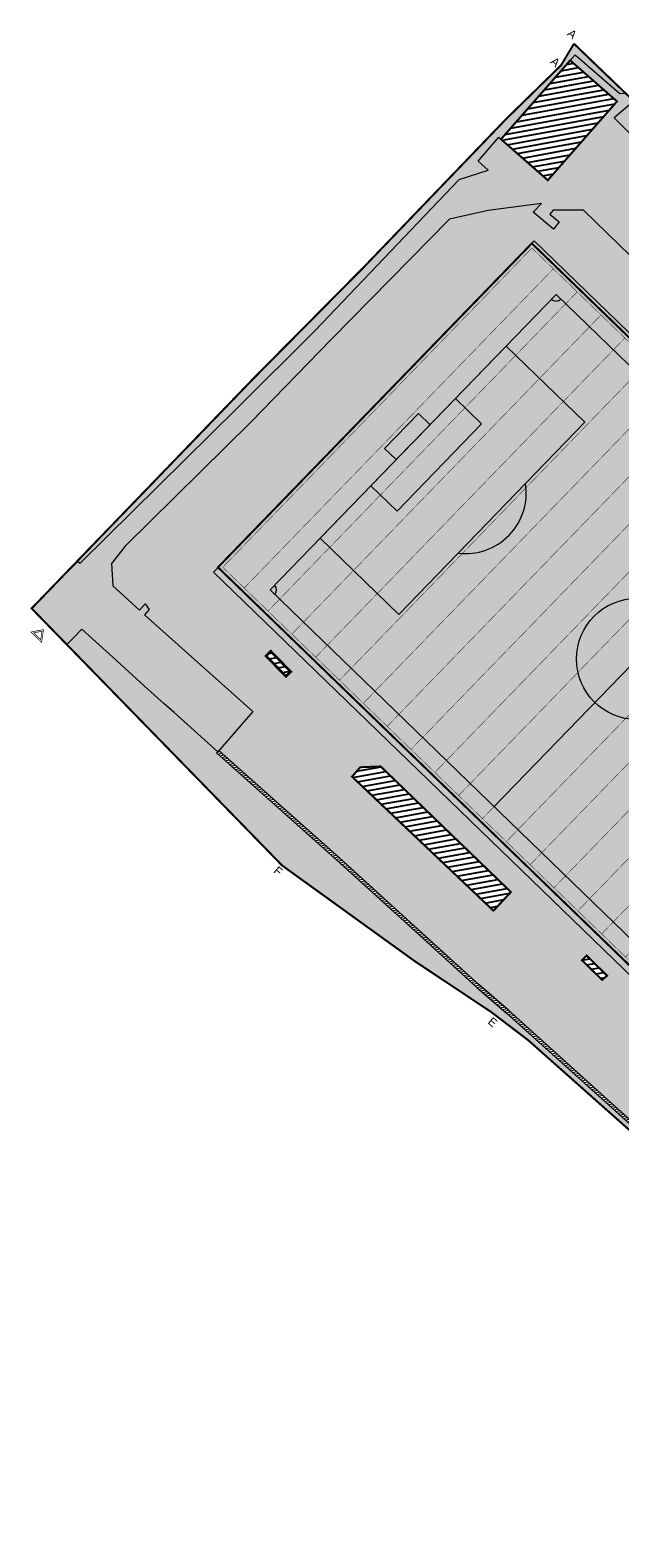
# Model space of a CAD drawing. Header units: metres. Extents: x 7426999 to 7429100, y 5539936 to 5541998.
# Tile 1 of 5: x 7427172 to 7427261, y 5541228 to 5541456. Entities that reach past the tile are written whole.
import ezdxf

# ---------------------------------------------------------------- set-up
doc = ezdxf.new("R2010")
doc.units = ezdxf.units.M
doc.linetypes.add('DASHED', pattern=[0.75, 0.5, -0.25])
doc.linetypes.add('DASHED2', pattern=[0.375, 0.25, -0.125])
doc.layers.get('0').update_dxf_attribs({"linetype": 'CONTINUOUS'})
for name, color, linetype, lineweight in [('__OPISY', 7, 'CONTINUOUS', 5), ('_PZT_NAWIERZCHNIE_L', 7, 'CONTINUOUS', 9), ('A_boisko_L', 67, 'CONTINUOUS', 9), ('A_drenaż', 6, 'CONTINUOUS', 9), ('A_granica terenu do wniosku o ULICP', 151, 'DASHED2', 40), ('A_mur oporowy', 2, 'CONTINUOUS', 9), ('A_teren podlegający przekształceniu', 1, 'DASHED2', 70), ('A_WYMIAROWANIE_drenaż', 4, 'CONTINUOUS', 0)]:
    doc.layers.add(name, color=color, linetype=linetype, lineweight=lineweight)
for name, color, linetype, lineweight, transparency in [('A_boisko_H', 67, 'CONTINUOUS', 9, 0.5), ('A_chodniki_H', 253, 'CONTINUOUS', 9, 0.5), ('A_tereny zielone', 63, 'CONTINUOUS', 9, 0.7)]:
    doc.layers.add(name, color=color, linetype=linetype, lineweight=lineweight, transparency=transparency)
doc.layers.add('A_inne obiekty infrastruktury boiska', color=33, linetype='CONTINUOUS')
doc.styles.add('Arial', font='arial.ttf')
pattern_1 = [(10.3329, (7427118.9615, 5541381.5784), (-0.1423725, 0.780877), [])]

# ---------------------------------------------------------------- blocks, each defined once
blk = doc.blocks.new('boisko 110x68')
at = {"linetype": 'DASHED', "ltscale": 5}
blk.add_lwpolyline([(0, 0), (110, 0), (110, 68), (0, 68)], close=True, dxfattribs=at)
for points in [[(8, 3), (102, 3), (102, 65), (8, 65)], [(24.5, 54.17), (8, 54.17), (8, 13.85), (24.5, 13.85)], [(85.5, 54.16), (102, 54.16), (102, 13.84), (85.5, 13.84)], [(8, 43.17), (13.5, 43.17), (13.5, 24.85), (8, 24.85)], [(102, 43.16), (96.5, 43.16), (96.5, 24.84), (102, 24.84)], [(5.56, 30.35), (8, 30.35), (8, 37.67), (5.56, 37.67)], [(104.44, 30.34), (102, 30.34), (102, 37.66), (104.44, 37.66)]]:
    blk.add_lwpolyline(points, close=True)
blk.add_lwpolyline([(55, 2.94), (55, 65)])
for points in [[(24.5, 41.32), (24.5, 26.7, 0.499146)], [(85.5, 41.31), (85.5, 26.69, -0.499146)]]:
    blk.add_lwpolyline(points, format="xyb", close=True)
blk.add_circle((55, 34.01), 9.15)
for centre, start, end in [((8, 65), 270, 0), ((102, 65), 180, 270), ((8, 3), 0, 90), ((102, 3), 90, 180)]:
    blk.add_arc(centre, 0.982, start, end)
blk = doc.blocks.new('bosiko 110x68')
at = {"layer": 'A_drenaż', "const_width": 0.06}
blk.add_lwpolyline([(0.5, 0.5), (109.5, 0.5), (109.5, 67.5), (0.5, 67.5)], close=True, dxfattribs=at)
for points in [[(5, 67.5), (5, 0.5)], [(10, 67.5), (10, 0.5)], [(15, 67.5), (15, 0.5)], [(20, 67.5), (20, 0.5)], [(25, 67.5), (25, 0.5)], [(30, 67.5), (30, 0.5)], [(35, 67.5), (35, 0.5)], [(40, 67.5), (40, 0.5)], [(45, 67.5), (45, 0.5)], [(50, 67.5), (50, 0.5)], [(55, 67.5), (55, 0.5)], [(60, 67.5), (60, 0.5)], [(65, 67.5), (65, 0.5)], [(70, 67.5), (70, 0.5)], [(75, 67.5), (75, 0.5)], [(80, 67.5), (80, 0.5)], [(85, 67.5), (85, 0.5)], [(90, 67.5), (90, 0.5)], [(95, 67.5), (95, 0.5)], [(100, 67.5), (100, 0.5)], [(105, 67.5), (105, 0.5)]]:
    blk.add_lwpolyline(points, dxfattribs=at)

msp = doc.modelspace()

# ---------------------------------------------------------------- hatches: boundary and pattern name
at = {"layer": 'A_boisko_H'}
h = msp.add_hatch(dxfattribs=at)
h.set_pattern_fill('SITEWORK_GRASS', color=256, angle=9, pattern_type=2)
h.set_pattern_definition([(55.3329, (7427119.65196, 5541382.3018), (-0.179367, 0.9837822), [0.1875, -1.2267136]), (10.3329, (7427119.652, 5541382.3018), (-0.179367, 0.9837822), [0.1875, -0.8125]), (100.3329, (7427119.652, 5541382.3018), (-0.9837822, -0.179367), [0.1875, -0.8125])])
h.paths.add_polyline_path([(7427327.09, 5541346.94), (7427248.05, 5541423.45), (7427200.75, 5541374.59), (7427279.79, 5541298.08)])
at = {"layer": 'A_chodniki_H'}
h = msp.add_hatch(dxfattribs=at)
h.set_pattern_fill('GENERAL_HEXAGON', color=256, scale=1.5, angle=-57.6953, pattern_type=2)
h.set_pattern_definition([(258.63756, (7427116.40293, 5541359.69487), (0.3183944, -0.0639824), [0.1875, -0.375]), (18.63756, (7427116.40293, 5541359.69487), (-0.10378683, 0.30772885), [0.1875, -0.375]), (318.63756, (7427116.366, 5541359.51105), (0.2146076, 0.24374645), [0.1875, -0.375])])
h.paths.add_polyline_path([(7427312.89, 5541243.3), (7427314.75, 5541243.25), (7427316.18, 5541243.72), (7427317.84, 5541244.85), (7427319.57, 5541246.44), (7427317.72, 5541248.3), (7427321.01, 5541251.36), (7427321.38, 5541251.7), (7427321.75, 5541252.04), (7427322.11, 5541252.38), (7427328.58, 5541258.61), (7427330.09, 5541260.41), (7427323.12, 5541267.86), (7427325.08, 5541269.7), (7427298.49, 5541297.32), (7427342.95, 5541340.01), (7427328.68, 5541353.98), (7427312.44, 5541369.59), (7427298.73, 5541382.85), (7427277.78, 5541403.1), (7427277.72, 5541407.27), (7427262.97, 5541421.54), (7427255.82, 5541428.46), (7427251.26, 5541428.48), (7427250.75, 5541427.87), (7427252.19, 5541426.68), (7427251.32, 5541425.57), (7427248.26, 5541428.16), (7427249.5, 5541429.45), (7427241.49, 5541428.41), (7427235.67, 5541427.08), (7427217.81, 5541408.93), (7427205.72, 5541396.49), (7427186.78, 5541377.78), (7427184.71, 5541375.16), (7427184.92, 5541371.82), (7427188.92, 5541368.13), (7427189.77, 5541369.07), (7427190.38, 5541368.24), (7427189.68, 5541367.45), (7427205.99, 5541352.83), (7427200.71, 5541346.78), (7427194.13, 5541352.7), (7427192.59, 5541354.04), (7427189.69, 5541356.68), (7427184.91, 5541361.02), (7427182.35, 5541363.35), (7427180.22, 5541365.25), (7427178.93, 5541363.93), (7427177.97, 5541362.93), (7427172.66, 5541368.39), (7427174.62, 5541370.42), (7427179.64, 5541375.47), (7427179.98, 5541375.21), (7427203.65, 5541398.59), (7427215.39, 5541410.29), (7427237.09, 5541433.1), (7427241.49, 5541434.47), (7427239.97, 5541435.86), (7427243.07, 5541439.46), (7427250.46, 5541432.98), (7427260.89, 5541444.87), (7427253.84, 5541451.05), (7427254.6, 5541451.9), (7427261.31, 5541446.04), (7427262.18, 5541446.1), (7427263.41, 5541444.92), (7427260.46, 5541442.38), (7427270.14, 5541432.76), (7427262.8, 5541425.24), (7427261.75, 5541424.2), (7427269.12, 5541416.97), (7427269.89, 5541416.27), (7427277.41, 5541408.96), (7427279.16, 5541407.3), (7427279.18, 5541403.15), (7427299.43, 5541383.63), (7427313.14, 5541370.37), (7427329.45, 5541354.65), (7427330.14, 5541355.32), (7427333.2, 5541352.27), (7427333.96, 5541352.05), (7427344.66, 5541341.63), (7427352.19, 5541348.62), (7427363.83, 5541336.54), (7427365.08, 5541337.79), (7427379.36, 5541322.8), (7427380.25, 5541322.03), (7427381.81, 5541321.37), (7427383.48, 5541321.65), (7427384.86, 5541322.51), (7427386.39, 5541323.91), (7427400.33, 5541309.31), (7427386.58, 5541294.57), (7427384.85, 5541296.39), (7427364.25, 5541276.73), (7427350.51, 5541263.66), (7427352.26, 5541261.86), (7427341.9, 5541251.93), (7427338.44, 5541255.52), (7427336.85, 5541254), (7427335.07, 5541252.64), (7427326.5, 5541247.52), (7427320.48, 5541241.81), (7427319.15, 5541240.43), (7427318.49, 5541238.43), (7427318.55, 5541237.82)])
h.paths.add_polyline_path([(7427348.56, 5541343.21), (7427374.12, 5541316.56), (7427373.58, 5541316.05), (7427373.09, 5541316.57), (7427371.44, 5541315.01), (7427371.94, 5541314.48), (7427371.41, 5541313.98), (7427370.92, 5541314.51), (7427369.27, 5541312.95), (7427371.95, 5541310.14), (7427376.93, 5541304.94), (7427337.53, 5541267.44), (7427337.19, 5541267.77), (7427339.16, 5541269.65), (7427331.87, 5541277.15), (7427330.23, 5541275.6), (7427330.76, 5541275.04), (7427330.23, 5541274.54), (7427329.71, 5541275.09), (7427328.06, 5541273.52), (7427328.58, 5541272.97), (7427328.05, 5541272.46), (7427327.53, 5541273.01), (7427325.88, 5541271.45), (7427326.42, 5541270.89), (7427325.87, 5541270.38), (7427300.32, 5541297.07), (7427300.86, 5541297.58), (7427301.36, 5541297.05), (7427303.06, 5541298.66), (7427302.53, 5541299.22), (7427303.05, 5541299.71), (7427303.57, 5541299.16), (7427305.22, 5541300.73), (7427304.69, 5541301.3), (7427305.2, 5541301.78), (7427305.72, 5541301.23), (7427307.37, 5541302.8), (7427306.85, 5541303.36), (7427307.37, 5541303.85), (7427307.88, 5541303.31), (7427309.56, 5541304.89), (7427309.02, 5541305.45), (7427309.55, 5541305.95), (7427310.09, 5541305.39), (7427311.73, 5541306.95), (7427311.18, 5541307.52), (7427311.71, 5541308.03), (7427312.26, 5541307.45), (7427313.89, 5541309), (7427313.36, 5541309.56), (7427313.89, 5541310.06), (7427314.41, 5541309.51), (7427316.06, 5541311.08), (7427315.53, 5541311.64), (7427316.06, 5541312.15), (7427316.58, 5541311.6), (7427318.22, 5541313.16), (7427317.7, 5541313.72), (7427318.22, 5541314.22), (7427318.75, 5541313.66), (7427320.41, 5541315.24), (7427319.88, 5541315.8), (7427320.4, 5541316.29), (7427320.92, 5541315.74), (7427322.56, 5541317.29), (7427322.02, 5541317.85), (7427322.56, 5541318.36), (7427323.08, 5541317.81), (7427324.73, 5541319.37), (7427324.21, 5541319.92), (7427324.73, 5541320.42), (7427325.25, 5541319.87), (7427326.9, 5541321.44), (7427326.37, 5541322), (7427326.9, 5541322.51), (7427327.43, 5541321.95), (7427329.07, 5541323.51), (7427328.54, 5541324.08), (7427329.06, 5541324.58), (7427329.59, 5541324.03), (7427331.23, 5541325.59), (7427330.7, 5541326.14), (7427331.23, 5541326.64), (7427331.75, 5541326.1), (7427333.39, 5541327.65), (7427332.86, 5541328.2), (7427333.4, 5541328.71), (7427333.92, 5541328.17), (7427335.55, 5541329.71), (7427335.02, 5541330.26), (7427335.55, 5541330.76), (7427336.07, 5541330.21), (7427337.73, 5541331.79), (7427337.2, 5541332.35), (7427337.73, 5541332.84), (7427338.25, 5541332.29), (7427339.88, 5541333.85), (7427339.36, 5541334.4), (7427339.88, 5541334.9), (7427340.39, 5541334.36), (7427342.06, 5541335.94), (7427341.54, 5541336.49), (7427342.05, 5541336.97), (7427342.56, 5541336.43), (7427344.22, 5541338), (7427343.69, 5541338.56), (7427344.21, 5541339.06), (7427344.73, 5541338.52), (7427346.38, 5541340.08), (7427345.85, 5541340.64), (7427346.38, 5541341.14), (7427346.91, 5541340.59), (7427348.55, 5541342.14), (7427348.02, 5541342.7)], flags=16)
h.paths.add_polyline_path([(7427351.57, 5541345.94), (7427362.15, 5541334.94), (7427360.65, 5541333.53), (7427359.66, 5541332.72), (7427349.2, 5541343.63)], flags=16)
h.paths.add_polyline_path([(7427367.98, 5541328.49), (7427369.23, 5541327.62), (7427376.47, 5541320.1), (7427377.44, 5541318.27), (7427377.4, 5541316.06), (7427376.82, 5541314.84), (7427376.01, 5541315.63), (7427373.45, 5541318.31), (7427370.11, 5541321.81), (7427364.08, 5541328.14), (7427365.35, 5541328.77)], flags=16)
h.paths.add_polyline_path([(7427335.79, 5541258.5), (7427333.96, 5541260.42), (7427330.31, 5541256.89), (7427319.57, 5541246.44), (7427323.95, 5541250.54), (7427324.47, 5541250.91), (7427333.98, 5541256.76)], flags=16)
at = {"layer": 'A_inne obiekty infrastruktury boiska'}
h = msp.add_hatch(dxfattribs=at)
h.set_pattern_fill('ANSI31', color=256, scale=0.25, angle=9)
h.set_pattern_definition(pattern_1)
h.paths.add_polyline_path([(7427253.84, 5541451.05), (7427260.89, 5541444.87), (7427250.46, 5541432.98), (7427243.41, 5541439.16)])
h = msp.add_hatch(dxfattribs=at)
h.set_pattern_fill('ANSI31', color=256, scale=0.25, angle=9)
h.set_pattern_definition(pattern_1)
h.paths.add_polyline_path([(7427208.7, 5541361.93), (7427211.71, 5541358.84), (7427211, 5541358.15), (7427208, 5541361.21)])
h = msp.add_hatch(dxfattribs=at)
h.set_pattern_fill('ANSI31', color=256, scale=0.25, angle=9)
h.set_pattern_definition(pattern_1)
h.paths.add_polyline_path([(7427220.96, 5541343.02), (7427242.27, 5541322.8), (7427244.9, 5541325.62), (7427225.27, 5541344.56), (7427222.19, 5541344.44)])
h = msp.add_hatch(dxfattribs=at)
h.set_pattern_fill('ANSI31', color=256, scale=0.25, angle=9)
h.set_pattern_definition(pattern_1)
h.paths.add_polyline_path([(7427256.31, 5541316.03), (7427259.4, 5541313), (7427258.65, 5541312.37), (7427255.62, 5541315.32)])
at = {"layer": 'A_mur oporowy'}
h = msp.add_hatch(dxfattribs=at)
h.set_pattern_fill('ANSI31', color=256, scale=0.1, angle=12.471)
h.set_pattern_definition([(13.80393, (7427116.40293, 5541359.69487), (-0.0757555, 0.30832994), [])])
h.paths.add_polyline_path([(7427256.54, 5541296.28), (7427271.97, 5541282.34), (7427283.43, 5541272.28), (7427296.37, 5541260.71), (7427298.6, 5541258.76), (7427306.2, 5541251.91), (7427314.13, 5541244.81), (7427314.47, 5541245.19), (7427306.54, 5541252.29), (7427298.94, 5541259.14), (7427296.71, 5541261.09), (7427283.77, 5541272.66), (7427272.31, 5541282.72), (7427256.88, 5541296.66), (7427244.54, 5541307.8), (7427240.12, 5541311.6), (7427230.32, 5541320.51), (7427219.06, 5541330.75), (7427200.88, 5541346.97), (7427200.54, 5541346.59), (7427218.72, 5541330.37), (7427229.98, 5541320.15), (7427239.78, 5541311.22), (7427244.2, 5541307.42)])
at = {"layer": 'A_tereny zielone'}
h = msp.add_hatch(color=256, dxfattribs=at)
h.dxf.hatch_style = 1
h.paths.add_polyline_path([(7427172.66, 5541368.39), (7427174.62, 5541370.42), (7427179.64, 5541375.47), (7427179.98, 5541375.21), (7427203.65, 5541398.59), (7427215.39, 5541410.29), (7427237.09, 5541433.1), (7427241.49, 5541434.47), (7427239.97, 5541435.86), (7427243.07, 5541439.46), (7427243.41, 5541439.16), (7427253.84, 5541451.05), (7427254.6, 5541451.9), (7427261.31, 5541446.04), (7427262.18, 5541446.1), (7427259.22, 5541448.94), (7427254.41, 5541453.57), (7427252.46, 5541450.31), (7427244.15, 5541442.18), (7427222.77, 5541419.91), (7427206.1, 5541403.07)])
h = msp.add_hatch(color=256, dxfattribs=at)
h.dxf.hatch_style = 1
h.paths.add_polyline_path([(7427386.39, 5541323.91), (7427400.33, 5541309.31), (7427386.58, 5541294.57), (7427384.85, 5541296.39), (7427364.25, 5541276.73), (7427350.51, 5541263.66), (7427352.26, 5541261.86), (7427341.9, 5541251.93), (7427338.44, 5541255.52), (7427336.85, 5541254), (7427335.07, 5541252.64), (7427326.5, 5541247.52), (7427320.48, 5541241.81), (7427319.15, 5541240.43), (7427318.49, 5541238.43), (7427318.55, 5541237.82), (7427320.15, 5541236.27), (7427324.78, 5541228.21), (7427327.9, 5541231.44), (7427332.02, 5541235.75), (7427345.01, 5541249.37), (7427360.53, 5541265.49), (7427365.33, 5541270.24), (7427367.48, 5541272.62), (7427383.24, 5541290.03), (7427402.05, 5541310.46), (7427396.7, 5541315.71), (7427378.19, 5541333.92), (7427374.21, 5541337.71), (7427372.92, 5541336.41), (7427371.84, 5541337.44), (7427373.1, 5541338.77), (7427366.52, 5541345.04), (7427363.62, 5541347.81), (7427361.29, 5541350.08), (7427358.58, 5541352.7), (7427348.33, 5541362.8), (7427334.14, 5541376.5), (7427315.34, 5541394.75), (7427296.48, 5541413.08), (7427286.23, 5541422.83), (7427284.71, 5541421.28), (7427283.3, 5541422.5), (7427280.89, 5541425.01), (7427282.33, 5541426.58), (7427272.18, 5541436.46), (7427270.47, 5541434.69), (7427268.24, 5541436.7), (7427267.81, 5541437.12), (7427269.61, 5541438.96), (7427268.91, 5541439.64), (7427263.41, 5541444.92), (7427260.46, 5541442.38), (7427270.14, 5541432.76), (7427262.8, 5541425.24), (7427261.75, 5541424.2), (7427269.12, 5541416.97), (7427269.89, 5541416.27), (7427277.41, 5541408.96), (7427279.16, 5541407.3), (7427279.18, 5541403.15), (7427299.43, 5541383.63), (7427313.14, 5541370.37), (7427329.45, 5541354.65), (7427330.14, 5541355.32), (7427333.2, 5541352.27), (7427333.96, 5541352.05), (7427344.66, 5541341.63), (7427352.19, 5541348.62), (7427363.83, 5541336.54), (7427365.08, 5541337.79), (7427379.36, 5541322.8), (7427380.25, 5541322.03), (7427381.81, 5541321.37), (7427383.48, 5541321.65), (7427384.86, 5541322.51)])
h.paths.add_polyline_path([(7427323.22, 5541381.81), (7427339.74, 5541365.82), (7427329.43, 5541355.16), (7427321.28, 5541363.03), (7427312.9, 5541371.13)], flags=16)
h.paths.add_polyline_path([(7427335.31, 5541359.75), (7427337.42, 5541357.48), (7427333.7, 5541353.99), (7427331.59, 5541356.15)], flags=16)
h.paths.add_polyline_path([(7427322.73, 5541242.33), (7427326.71, 5541238.31), (7427326.35, 5541237.95), (7427322.01, 5541242.35), (7427326.8, 5541246.89), (7427331.62, 5541249.91), (7427331.88, 5541249.49), (7427327.1, 5541246.49)], flags=16)
h.paths.add_polyline_path([(7427319.23, 5541240.33), (7427326.9, 5541233.52), (7427327.35, 5541233.99), (7427326.99, 5541234.33), (7427326.88, 5541234.22), (7427319.57, 5541240.71)], flags=16)
h = msp.add_hatch(color=256, dxfattribs=at)
h.dxf.hatch_style = 1
h.paths.add_polyline_path([(7427342.95, 5541340.01), (7427328.68, 5541353.98), (7427312.44, 5541369.59), (7427298.73, 5541382.85), (7427277.78, 5541403.1), (7427277.72, 5541407.27), (7427262.97, 5541421.54), (7427255.82, 5541428.46), (7427251.26, 5541428.48), (7427250.75, 5541427.87), (7427252.19, 5541426.68), (7427251.32, 5541425.57), (7427248.26, 5541428.16), (7427249.5, 5541429.45), (7427241.49, 5541428.41), (7427235.67, 5541427.08), (7427217.81, 5541408.93), (7427205.72, 5541396.49), (7427186.78, 5541377.78), (7427184.71, 5541375.16), (7427184.92, 5541371.82), (7427188.92, 5541368.13), (7427189.77, 5541369.07), (7427190.38, 5541368.24), (7427189.68, 5541367.45), (7427205.99, 5541352.83), (7427200.71, 5541346.78), (7427194.13, 5541352.7), (7427192.59, 5541354.04), (7427189.69, 5541356.68), (7427184.91, 5541361.02), (7427182.35, 5541363.35), (7427180.22, 5541365.25), (7427178.93, 5541363.93), (7427177.97, 5541362.93), (7427210.43, 5541329.61), (7427230.33, 5541315.24), (7427241.97, 5541307.49), (7427247.55, 5541303.23), (7427281.57, 5541272.99), (7427305.53, 5541250.41), (7427312.89, 5541243.3), (7427314.75, 5541243.25), (7427316.18, 5541243.72), (7427317.84, 5541244.85), (7427319.57, 5541246.44), (7427317.72, 5541248.3), (7427321.01, 5541251.36), (7427321.38, 5541251.7), (7427321.75, 5541252.04), (7427322.11, 5541252.38), (7427328.58, 5541258.61), (7427330.09, 5541260.41), (7427323.12, 5541267.86), (7427325.08, 5541269.7), (7427298.49, 5541297.32)])
h.paths.add_polyline_path([(7427327.09, 5541346.94), (7427248.05, 5541423.45), (7427200.76, 5541374.59), (7427279.79, 5541298.08)], flags=16)
h.paths.add_polyline_path([(7427208.7, 5541361.93), (7427211.71, 5541358.84), (7427211, 5541358.15), (7427208, 5541361.21)], flags=16)
h.paths.add_polyline_path([(7427220.96, 5541343.02), (7427242.27, 5541322.8), (7427244.9, 5541325.62), (7427225.27, 5541344.56), (7427222.19, 5541344.44)], flags=16)
h.paths.add_polyline_path([(7427256.31, 5541316.03), (7427259.4, 5541313), (7427258.65, 5541312.37), (7427255.62, 5541315.32)], flags=16)
h.paths.add_polyline_path([(7427322.41, 5541255.13), (7427322.75, 5541254.77), (7427315.45, 5541247.72), (7427315.11, 5541248.08)], flags=16)
h.paths.add_polyline_path([(7427256.54, 5541296.28), (7427271.97, 5541282.34), (7427283.43, 5541272.28), (7427296.37, 5541260.71), (7427298.6, 5541258.76), (7427306.2, 5541251.91), (7427314.13, 5541244.81), (7427314.47, 5541245.19), (7427306.54, 5541252.29), (7427298.94, 5541259.14), (7427296.71, 5541261.09), (7427283.77, 5541272.66), (7427272.31, 5541282.72), (7427256.88, 5541296.66), (7427244.54, 5541307.8), (7427240.12, 5541311.6), (7427230.32, 5541320.51), (7427219.06, 5541330.75), (7427200.88, 5541346.97), (7427200.54, 5541346.59), (7427218.72, 5541330.37), (7427229.98, 5541320.15), (7427239.78, 5541311.22), (7427244.2, 5541307.42)], flags=16)

# ---------------------------------------------------------------- linework, layer by layer
at = {"layer": '__OPISY', "const_width": 0.1}
for points in [[(7427172.55, 5541364.83), (7427174.45, 5541365.2), (7427174.17, 5541363.27)], [(7427172.97, 5541364.71), (7427174.22, 5541364.95), (7427174.03, 5541363.69)]]:
    msp.add_lwpolyline(points, close=True, dxfattribs=at)
at = {"layer": '_PZT_NAWIERZCHNIE_L'}
for points in [[(7427262.97, 5541421.54), (7427255.82, 5541428.46), (7427251.26, 5541428.48), (7427250.75, 5541427.87), (7427252.19, 5541426.68), (7427251.32, 5541425.57), (7427248.26, 5541428.16), (7427249.5, 5541429.45), (7427241.49, 5541428.41), (7427235.67, 5541427.08), (7427217.81, 5541408.93), (7427205.72, 5541396.49), (7427186.78, 5541377.78), (7427184.71, 5541375.16), (7427184.92, 5541371.82), (7427188.92, 5541368.13), (7427189.77, 5541369.07), (7427190.38, 5541368.24), (7427189.68, 5541367.45), (7427205.99, 5541352.83), (7427200.71, 5541346.78), (7427194.13, 5541352.7), (7427192.59, 5541354.04), (7427189.69, 5541356.68), (7427184.91, 5541361.02), (7427182.35, 5541363.35), (7427180.22, 5541365.25), (7427178.93, 5541363.93), (7427177.97, 5541362.93), (7427172.66, 5541368.39), (7427174.62, 5541370.42), (7427179.64, 5541375.47), (7427179.98, 5541375.21), (7427203.65, 5541398.59), (7427215.39, 5541410.29), (7427237.09, 5541433.1), (7427241.49, 5541434.47), (7427239.97, 5541435.86), (7427243.07, 5541439.46), (7427250.46, 5541432.98), (7427260.89, 5541444.87), (7427253.84, 5541451.05), (7427254.6, 5541451.9), (7427261.31, 5541446.04), (7427262.18, 5541446.1)], [(7427262.97, 5541421.54), (7427255.82, 5541428.46), (7427251.26, 5541428.48), (7427250.75, 5541427.87), (7427252.19, 5541426.68), (7427251.32, 5541425.57), (7427248.26, 5541428.16), (7427249.5, 5541429.45), (7427241.49, 5541428.41), (7427235.67, 5541427.08), (7427217.81, 5541408.93), (7427205.72, 5541396.49), (7427186.78, 5541377.78), (7427184.71, 5541375.16), (7427184.92, 5541371.82), (7427188.92, 5541368.13), (7427189.77, 5541369.07), (7427190.38, 5541368.24), (7427189.68, 5541367.45), (7427205.99, 5541352.83), (7427200.71, 5541346.78), (7427194.13, 5541352.7), (7427192.59, 5541354.04), (7427189.69, 5541356.68), (7427184.91, 5541361.02), (7427182.35, 5541363.35), (7427180.22, 5541365.25), (7427178.93, 5541363.93), (7427177.97, 5541362.93), (7427172.66, 5541368.39), (7427174.62, 5541370.42), (7427179.64, 5541375.47), (7427179.98, 5541375.21), (7427203.65, 5541398.59), (7427215.39, 5541410.29), (7427237.09, 5541433.1), (7427241.49, 5541434.47), (7427239.97, 5541435.86), (7427243.07, 5541439.46), (7427250.46, 5541432.98), (7427260.89, 5541444.87), (7427253.84, 5541451.05), (7427254.6, 5541451.9), (7427261.31, 5541446.04), (7427262.18, 5541446.1)], [(7427263.41, 5541444.92), (7427260.46, 5541442.38), (7427270.14, 5541432.76)], [(7427263.41, 5541444.92), (7427260.46, 5541442.38), (7427270.14, 5541432.76)], [(7427263.41, 5541444.92), (7427260.46, 5541442.38), (7427270.14, 5541432.76)]]:
    msp.add_lwpolyline(points, dxfattribs=at)
at = {"layer": 'A_boisko_L'}
msp.add_lwpolyline([(7427328.87, 5541345.9), (7427248.4, 5541423.81), (7427200.06, 5541373.87), (7427280.53, 5541295.97)], close=True, dxfattribs=at)
at = {"layer": 'A_granica terenu do wniosku o ULICP', "ltscale": 5, "const_width": 0.3}
for points in [[(7427254.41, 5541453.57), (7427252.46, 5541450.31), (7427244.15, 5541442.18), (7427222.77, 5541419.91), (7427206.1, 5541403.07), (7427172.66, 5541368.39), (7427210.43, 5541329.61), (7427230.33, 5541315.24), (7427241.97, 5541307.49), (7427247.55, 5541303.23), (7427281.57, 5541272.99)], [(7427263.41, 5541444.92), (7427259.22, 5541448.94), (7427254.41, 5541453.57)]]:
    msp.add_lwpolyline(points, dxfattribs=at)
at = {"layer": 'A_inne obiekty infrastruktury boiska'}
for points, const_width in [([(7427253.84, 5541451.05), (7427260.89, 5541444.87), (7427250.46, 5541432.98), (7427243.41, 5541439.16)], 0.3), ([(7427208.7, 5541361.93), (7427211.71, 5541358.84), (7427211, 5541358.15), (7427208, 5541361.21)], 0.4), ([(7427220.96, 5541343.02), (7427242.27, 5541322.8), (7427244.9, 5541325.62), (7427225.27, 5541344.56), (7427222.19, 5541344.44)], 0.3), ([(7427256.31, 5541316.03), (7427259.4, 5541313), (7427258.65, 5541312.37), (7427255.62, 5541315.32)], 0.3)]:
    msp.add_lwpolyline(points, close=True, dxfattribs=dict(at, const_width=const_width))
at = {"layer": 'A_mur oporowy'}
msp.add_lwpolyline([(7427272.31, 5541282.72), (7427256.88, 5541296.66), (7427244.54, 5541307.8), (7427240.12, 5541311.6), (7427230.32, 5541320.51), (7427219.06, 5541330.75), (7427200.88, 5541346.97), (7427200.54, 5541346.59), (7427218.72, 5541330.37), (7427229.98, 5541320.15), (7427239.78, 5541311.22), (7427244.2, 5541307.42), (7427256.54, 5541296.28), (7427256.54, 5541296.28), (7427271.97, 5541282.34)], dxfattribs=at)
at = {"layer": 'A_teren podlegający przekształceniu', "ltscale": 5, "const_width": 0.3}
msp.add_lwpolyline([(7427327.09, 5541346.94), (7427248.05, 5541423.45), (7427200.75, 5541374.59), (7427279.79, 5541298.08)], close=True, dxfattribs=at)

# ---------------------------------------------------------------- block references
at = {"layer": 'A_boisko_L', "rotation": 315.9290842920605}
msp.add_blockref('boisko 110x68', (7427200.76, 5541374.59), dxfattribs=at)
at = {"layer": 'A_WYMIAROWANIE_drenaż', "rotation": 315.9290842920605}
msp.add_blockref('bosiko 110x68', (7427200.76, 5541374.59), dxfattribs=at)

# ---------------------------------------------------------------- texts
at = {"layer": 'A_granica terenu do wniosku o ULICP', "ltscale": 0.1, "char_height": 1.25, "attachment_point": 4, "rotation": 319.8039, "style": 'Arial'}
for s, insert in [('A', (7427253.69, 5541455.41)), ('A', (7427251.14, 5541451.18)), ('F', (7427209.41, 5541329.13)), ('E', (7427241.71, 5541306.37))]:
    msp.add_mtext_dynamic_manual_height_columns(s, width=1.5405, gutter_width=12.5, heights=[0], dxfattribs=dict(at, insert=insert))

doc.saveas('drawing.dxf')
